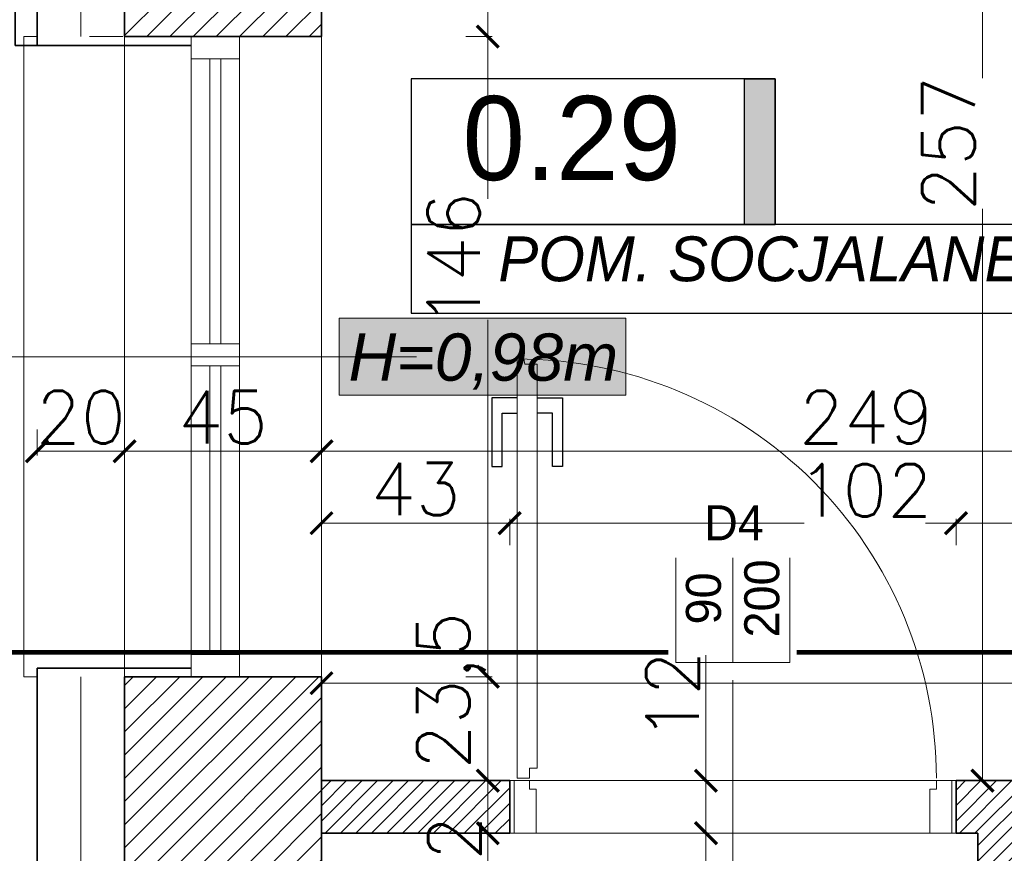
# Model space of a CAD drawing. Header units: millimetres. Extents: x -740 to 33545, y 5178 to 22494.
# Tile 106 of 250: x 8863 to 9088, y 11050 to 11240. Entities that reach past the tile are written whole.
import ezdxf
from ezdxf.lldxf.tags import DXFTag

# ---------------------------------------------------------------- set-up
doc = ezdxf.new("R2010")
doc.units = ezdxf.units.MM
doc.header["$MEASUREMENT"] = 0
doc.layers.get('Defpoints').update_dxf_attribs({"color": 252})
for name, color, linetype, lineweight in [('A_istniejÄ…ce Ĺ›ciany', 252, 'Continuous', 35), ('A_izolacja', 252, 'Continuous', 9), ('A_l.przerywana', 252, 'ICAD_ISO03W100', 9), ('A_okna wymieniane', 252, 'Continuous', 15), ('A_opisy', 252, 'Continuous', 15), ('A_projektowane sciany', 252, 'Continuous', 35), ('l.przerywana', 252, 'ICAD_ISO03W100', 5), ('l.widokowa', 252, 'Continuous', 15), ('l.wypeĹ‚nien', 252, 'Continuous', 5), ('wymiarowanie', 252, 'Continuous', 9)]:
    doc.layers.add(name, color=color, linetype=linetype, lineweight=lineweight)
for name, color, linetype in [('D-opis', 252, 'Continuous'), ('stolarka', 252, 'Continuous'), ('tabelki opis', 252, 'Continuous'), ('ULTRA-GASTRO TECHNOLOGIA', 252, 'Continuous')]:
    doc.layers.add(name, color=color, linetype=linetype)
doc.styles.add('ARIALL', font='GOTHIC.TTF', dxfattribs={"height": 40})
doc.styles.add('styl2', font='simplex.shx')
doc.linetypes.add('BATTING', pattern='A,0.00254,-2.54,[134,ltypeshp.shx,S=2.54,R=0,X=-2.54,Y=0],-5.08,[134,ltypeshp.shx,S=2.54,R=180,X=2.54,Y=0],-2.54', length=10.16254)
tags = doc.linetypes.add('DASH', pattern=[15, 10, -5]).pattern_tags.tags
tags[6:7] = [DXFTag(74, 4), DXFTag(75, 0), DXFTag(340, '0'), DXFTag(46, 0.0), DXFTag(50, 0.0), DXFTag(44, 0.0), DXFTag(45, 0.0)]
tags[4:5] = [DXFTag(74, 4), DXFTag(75, 0), DXFTag(340, '0'), DXFTag(46, 0.0), DXFTag(50, 0.0), DXFTag(44, 0.0), DXFTag(45, 0.0)]
tags = doc.linetypes.add('ICAD_ISO03W100', pattern=[30, 12, -18]).pattern_tags.tags
tags[6:7] = [DXFTag(74, 4), DXFTag(75, 0), DXFTag(340, '0'), DXFTag(46, 1.0), DXFTag(50, 0.0), DXFTag(44, 0.0), DXFTag(45, 0.0)]
tags[4:5] = [DXFTag(74, 4), DXFTag(75, 0), DXFTag(340, '0'), DXFTag(46, 1.0), DXFTag(50, 0.0), DXFTag(44, 0.0), DXFTag(45, 0.0)]
doc.dimstyles.new('Skala 1-50', dxfattribs={"dimtxt": 12, "dimasz": 5, "dimexe": 1, "dimexo": 1, "dimgap": 1.5, "dimtad": 1, "dimdec": 1, "dimrnd": 0.5, "dimtxsty": 'styl2', "dimblk": 'ARCHTICK', "dimcen": 5, "dimadec": 0, "dimazin": 0, "dimtfac": 1, "dimtdec": 1, "dimtmove": 1, "dimatfit": 3, "dimldrblk": 'ARCHTICK', "dimfxl": 0, "dimlwd": -1, "dimlwe": -1, "dimarcsym": 0})

# ---------------------------------------------------------------- blocks, each defined once
blk = doc.blocks.new('_ArchTick')
at = {"color": 0, "linetype": 'ByBlock', "const_width": 0.15}
blk.add_lwpolyline([(-0.5, -0.5), (0.5, 0.5)], dxfattribs=at)
blk = doc.blocks.new('*D1146')
at = {"layer": 'Defpoints', "color": 0}
for p in [(9235.19, 11088.59), (8932.19, 11067.32), (9235.19, 11050.67)]:
    blk.add_point(p, dxfattribs=at)
at = {"layer": 'wymiarowanie', "color": 0}
for p, q in [((8932.19, 11083.59), (8932.19, 11089.59)), ((8932.19, 11088.59), (9097.67, 11088.59)), ((9235.19, 11088.59), (9127.19, 11088.59)), ((9235.19, 11083.59), (9235.19, 11089.59))]:
    blk.add_line(p, q, dxfattribs=at)
at = {"layer": 'wymiarowanie', "color": 0, "xscale": 5, "yscale": 5, "zscale": 5, "rotation": 180}
blk.add_blockref('_ArchTick', (8932.19, 11088.59), dxfattribs=at)
at = {"layer": 'wymiarowanie', "color": 0, "xscale": 5, "yscale": 5, "zscale": 5}
blk.add_blockref('_ArchTick', (9235.19, 11088.59), dxfattribs=at)
at = {"layer": 'wymiarowanie', "color": 0, "insert": (9112.43, 11096.39), "char_height": 12, "attachment_point": 5, "style": 'styl2'}
blk.add_mtext('303', dxfattribs=at)
blk = doc.blocks.new('*D1301')
at = {"layer": 'Defpoints', "color": 0}
for p in [(9112.54, 11323.52), (9083.25, 11066.32), (9111.54, 11066.32)]:
    blk.add_point(p, dxfattribs=at)
at = {"layer": 'wymiarowanie', "color": 0}
for p, q in [((9088.25, 11323.52), (9082.25, 11323.52)), ((9083.25, 11323.52), (9083.25, 11226.77)), ((9083.25, 11066.32), (9083.25, 11196.95)), ((9088.25, 11066.32), (9082.25, 11066.32))]:
    blk.add_line(p, q, dxfattribs=at)
at = {"layer": 'wymiarowanie', "color": 0, "xscale": 5, "yscale": 5, "zscale": 5}
for p, rotation in [((9083.25, 11323.52), 90), ((9083.25, 11066.32), 270)]:
    blk.add_blockref('_ArchTick', p, dxfattribs=dict(at, rotation=rotation))
at = {"layer": 'wymiarowanie', "color": 0, "insert": (9075.45, 11211.86), "char_height": 12, "attachment_point": 5, "rotation": 90, "style": 'styl2'}
blk.add_mtext('257', dxfattribs=at)
blk = doc.blocks.new('*D2066')
at = {"layer": 'Defpoints', "color": 0}
for p in [(8618.8, 11254.3), (8867.19, 11254.3), (8877.19, 11234.3)]:
    blk.add_point(p, dxfattribs=at)
at = {"layer": 'wymiarowanie', "color": 0}
for p, q in [((8618.8, 11254.3), (8618.8, 11285.08)), ((8623.8, 11254.3), (8617.8, 11254.3)), ((8618.8, 11234.3), (8618.8, 11254.3)), ((8623.8, 11234.3), (8617.8, 11234.3))]:
    blk.add_line(p, q, dxfattribs=at)
at = {"layer": 'wymiarowanie', "color": 0, "xscale": 5, "yscale": 5, "zscale": 5}
for p, rotation in [((8618.8, 11254.3), 90), ((8618.8, 11234.3), 270)]:
    blk.add_blockref('_ArchTick', p, dxfattribs=dict(at, rotation=rotation))
at = {"layer": 'wymiarowanie', "color": 0, "insert": (8611, 11274.84), "char_height": 12, "attachment_point": 5, "rotation": 90, "style": 'styl2'}
blk.add_mtext('20', dxfattribs=at)
blk = doc.blocks.new('*D2067')
at = {"layer": 'Defpoints', "color": 0}
for p in [(8618.8, 11092.05), (8873.23, 11092.05), (8872.54, 10684.04)]:
    blk.add_point(p, dxfattribs=at)
at = {"layer": 'wymiarowanie', "color": 0}
for p, q in [((8623.8, 11092.05), (8617.8, 11092.05)), ((8618.8, 10684.04), (8618.8, 11092.05)), ((8623.8, 10684.04), (8617.8, 10684.04))]:
    blk.add_line(p, q, dxfattribs=at)
at = {"layer": 'wymiarowanie', "color": 0, "xscale": 5, "yscale": 5, "zscale": 5}
for p, rotation in [((8618.8, 11092.05), 90), ((8618.8, 10684.04), 270)]:
    blk.add_blockref('_ArchTick', p, dxfattribs=dict(at, rotation=rotation))
at = {"layer": 'wymiarowanie', "color": 0, "insert": (8611, 10888.05), "char_height": 12, "attachment_point": 5, "rotation": 90, "style": 'styl2'}
blk.add_mtext('408', dxfattribs=at)
blk = doc.blocks.new('*D2068')
at = {"layer": 'Defpoints', "color": 0}
for p in [(8618.8, 11234.3), (8872.63, 11234.3), (8873.23, 11092.05)]:
    blk.add_point(p, dxfattribs=at)
at = {"layer": 'wymiarowanie', "color": 0}
for p, q in [((8623.8, 11234.3), (8617.8, 11234.3)), ((8618.8, 11092.05), (8618.8, 11234.3)), ((8623.8, 11092.05), (8617.8, 11092.05))]:
    blk.add_line(p, q, dxfattribs=at)
at = {"layer": 'wymiarowanie', "color": 0, "xscale": 5, "yscale": 5, "zscale": 5}
for p, rotation in [((8618.8, 11234.3), 90), ((8618.8, 11092.05), 270)]:
    blk.add_blockref('_ArchTick', p, dxfattribs=dict(at, rotation=rotation))
at = {"layer": 'wymiarowanie', "color": 0, "insert": (8611.15, 11163.17), "char_height": 12, "attachment_point": 5, "rotation": 90, "style": 'styl2'}
blk.add_mtext('142', dxfattribs=at)
blk = doc.blocks.new('*D2264')
at = {"layer": 'Defpoints', "color": 0}
for p in [(9026.82, 11066.32), (9020.04, 11054.32), (9026.82, 11054.32)]:
    blk.add_point(p, dxfattribs=at)
at = {"layer": 'wymiarowanie', "color": 0}
for p, q in [((9020.04, 11066.32), (9020.04, 11094.95)), ((9025.04, 11066.32), (9019.04, 11066.32)), ((9020.04, 11066.32), (9020.04, 11054.32)), ((9025.04, 11054.32), (9019.04, 11054.32))]:
    blk.add_line(p, q, dxfattribs=at)
at = {"layer": 'wymiarowanie', "color": 0, "xscale": 5, "yscale": 5, "zscale": 5}
for p, rotation in [((9020.04, 11066.32), 90), ((9020.04, 11054.32), 270)]:
    blk.add_blockref('_ArchTick', p, dxfattribs=dict(at, rotation=rotation))
at = {"layer": 'wymiarowanie', "color": 0, "insert": (9012.39, 11085.69), "char_height": 12, "attachment_point": 5, "rotation": 90, "style": 'styl2'}
blk.add_mtext('12', dxfattribs=at)
blk = doc.blocks.new('*D2265')
at = {"layer": 'Defpoints', "color": 0}
for p in [(9039.21, 11054.32), (9020.04, 10946.52), (9039.21, 10946.52)]:
    blk.add_point(p, dxfattribs=at)
at = {"layer": 'wymiarowanie', "color": 0}
for p, q in [((9025.04, 11054.32), (9019.04, 11054.32)), ((9020.04, 11054.32), (9020.04, 10946.52)), ((9025.04, 10946.52), (9019.04, 10946.52))]:
    blk.add_line(p, q, dxfattribs=at)
at = {"layer": 'wymiarowanie', "color": 0, "xscale": 5, "yscale": 5, "zscale": 5}
for p, rotation in [((9020.04, 11054.32), 90), ((9020.04, 10946.52), 270)]:
    blk.add_blockref('_ArchTick', p, dxfattribs=dict(at, rotation=rotation))
at = {"layer": 'wymiarowanie', "color": 0, "insert": (9012.24, 11000.42), "char_height": 12, "attachment_point": 5, "rotation": 90, "style": 'styl2'}
blk.add_mtext('108', dxfattribs=at)
blk = doc.blocks.new('*D2520')
at = {"layer": 'Defpoints', "color": 0}
for p in [(8887.19, 11204.19), (8867.19, 11202.19), (8887.19, 11141.57)]:
    blk.add_point(p, dxfattribs=at)
at = {"layer": 'wymiarowanie', "color": 0}
for p, q in [((8867.19, 11146.57), (8867.19, 11140.57)), ((8887.19, 11146.57), (8887.19, 11140.57)), ((8867.19, 11141.57), (8887.19, 11141.57))]:
    blk.add_line(p, q, dxfattribs=at)
at = {"layer": 'wymiarowanie', "color": 0, "xscale": 5, "yscale": 5, "zscale": 5, "rotation": 180}
blk.add_blockref('_ArchTick', (8867.19, 11141.57), dxfattribs=at)
at = {"layer": 'wymiarowanie', "color": 0, "xscale": 5, "yscale": 5, "zscale": 5}
blk.add_blockref('_ArchTick', (8887.19, 11141.57), dxfattribs=at)
at = {"layer": 'wymiarowanie', "color": 0, "insert": (8877.19, 11149.37), "char_height": 12, "attachment_point": 5, "style": 'styl2'}
blk.add_mtext('20', dxfattribs=at)
blk = doc.blocks.new('*D2521')
at = {"layer": 'Defpoints', "color": 0}
for p in [(8887.19, 11204.19), (8932.19, 11204.19), (8932.19, 11141.57)]:
    blk.add_point(p, dxfattribs=at)
at = {"layer": 'wymiarowanie', "color": 0}
for p, q in [((8887.19, 11146.57), (8887.19, 11140.57)), ((8932.19, 11146.57), (8932.19, 11140.57)), ((8887.19, 11141.57), (8932.19, 11141.57))]:
    blk.add_line(p, q, dxfattribs=at)
at = {"layer": 'wymiarowanie', "color": 0, "xscale": 5, "yscale": 5, "zscale": 5, "rotation": 180}
blk.add_blockref('_ArchTick', (8887.19, 11141.57), dxfattribs=at)
at = {"layer": 'wymiarowanie', "color": 0, "xscale": 5, "yscale": 5, "zscale": 5}
blk.add_blockref('_ArchTick', (8932.19, 11141.57), dxfattribs=at)
at = {"layer": 'wymiarowanie', "color": 0, "insert": (8909.69, 11149.37), "char_height": 12, "attachment_point": 5, "style": 'styl2'}
blk.add_mtext('45', dxfattribs=at)
blk = doc.blocks.new('*D2522')
at = {"layer": 'Defpoints', "color": 0}
for p in [(8932.19, 11204.19), (9181.19, 11159.42), (9181.19, 11141.57)]:
    blk.add_point(p, dxfattribs=at)
at = {"layer": 'wymiarowanie', "color": 0}
for p, q in [((8932.19, 11146.57), (8932.19, 11140.57)), ((9181.19, 11146.57), (9181.19, 11140.57)), ((8932.19, 11141.57), (9181.19, 11141.57))]:
    blk.add_line(p, q, dxfattribs=at)
at = {"layer": 'wymiarowanie', "color": 0, "xscale": 5, "yscale": 5, "zscale": 5, "rotation": 180}
blk.add_blockref('_ArchTick', (8932.19, 11141.57), dxfattribs=at)
at = {"layer": 'wymiarowanie', "color": 0, "xscale": 5, "yscale": 5, "zscale": 5}
blk.add_blockref('_ArchTick', (9181.19, 11141.57), dxfattribs=at)
at = {"layer": 'wymiarowanie', "color": 0, "insert": (9056.69, 11149.37), "char_height": 12, "attachment_point": 5, "style": 'styl2'}
blk.add_mtext('249', dxfattribs=at)
blk = doc.blocks.new('*D2532')
at = {"layer": 'Defpoints', "color": 0}
for p in [(8975.19, 11125.14), (8932.19, 11066.32), (8975.19, 11066.32)]:
    blk.add_point(p, dxfattribs=at)
at = {"layer": 'wymiarowanie', "color": 0}
for p, q in [((8932.19, 11120.14), (8932.19, 11126.14)), ((8975.19, 11120.14), (8975.19, 11126.14)), ((8932.19, 11125.14), (8975.19, 11125.14))]:
    blk.add_line(p, q, dxfattribs=at)
at = {"layer": 'wymiarowanie', "color": 0, "xscale": 5, "yscale": 5, "zscale": 5, "rotation": 180}
blk.add_blockref('_ArchTick', (8932.19, 11125.14), dxfattribs=at)
at = {"layer": 'wymiarowanie', "color": 0, "xscale": 5, "yscale": 5, "zscale": 5}
blk.add_blockref('_ArchTick', (8975.19, 11125.14), dxfattribs=at)
at = {"layer": 'wymiarowanie', "color": 0, "insert": (8953.69, 11132.94), "char_height": 12, "attachment_point": 5, "style": 'styl2'}
blk.add_mtext('43', dxfattribs=at)
blk = doc.blocks.new('*D2533')
at = {"layer": 'Defpoints', "color": 0}
for p in [(9077.19, 11125.14), (8975.19, 11066.32), (9077.19, 11066.32)]:
    blk.add_point(p, dxfattribs=at)
at = {"layer": 'wymiarowanie', "color": 0}
for p, q in [((8975.19, 11120.14), (8975.19, 11126.14)), ((9077.19, 11120.14), (9077.19, 11126.14)), ((8975.19, 11125.14), (9042.47, 11125.14)), ((9077.19, 11125.14), (9070.24, 11125.14))]:
    blk.add_line(p, q, dxfattribs=at)
at = {"layer": 'wymiarowanie', "color": 0, "xscale": 5, "yscale": 5, "zscale": 5, "rotation": 180}
blk.add_blockref('_ArchTick', (8975.19, 11125.14), dxfattribs=at)
at = {"layer": 'wymiarowanie', "color": 0, "xscale": 5, "yscale": 5, "zscale": 5}
blk.add_blockref('_ArchTick', (9077.19, 11125.14), dxfattribs=at)
at = {"layer": 'wymiarowanie', "color": 0, "insert": (9056.36, 11132.65), "char_height": 12, "attachment_point": 5, "style": 'styl2'}
blk.add_mtext('102', dxfattribs=at)
blk = doc.blocks.new('*D2534')
at = {"layer": 'Defpoints', "color": 0}
for p in [(9235.19, 11125.14), (9077.19, 11066.32), (9235.19, 11066.32)]:
    blk.add_point(p, dxfattribs=at)
at = {"layer": 'wymiarowanie', "color": 0}
for p, q in [((9077.19, 11120.14), (9077.19, 11126.14)), ((9235.19, 11120.14), (9235.19, 11126.14)), ((9077.19, 11125.14), (9235.19, 11125.14))]:
    blk.add_line(p, q, dxfattribs=at)
at = {"layer": 'wymiarowanie', "color": 0, "xscale": 5, "yscale": 5, "zscale": 5, "rotation": 180}
blk.add_blockref('_ArchTick', (9077.19, 11125.14), dxfattribs=at)
at = {"layer": 'wymiarowanie', "color": 0, "xscale": 5, "yscale": 5, "zscale": 5}
blk.add_blockref('_ArchTick', (9235.19, 11125.14), dxfattribs=at)
at = {"layer": 'wymiarowanie', "color": 0, "insert": (9156.19, 11132.94), "char_height": 12, "attachment_point": 5, "style": 'styl2'}
blk.add_mtext('158', dxfattribs=at)
blk = doc.blocks.new('*D2696')
at = {"layer": 'Defpoints', "color": 0}
for p in [(8932.19, 11323.52), (8932.19, 11236.3), (8970.2, 11236.3)]:
    blk.add_point(p, dxfattribs=at)
at = {"layer": 'wymiarowanie', "color": 0}
for p, q in [((8965.2, 11323.52), (8971.2, 11323.52)), ((8970.2, 11323.52), (8970.2, 11236.3)), ((8965.2, 11236.3), (8971.2, 11236.3))]:
    blk.add_line(p, q, dxfattribs=at)
at = {"layer": 'wymiarowanie', "color": 0, "xscale": 5, "yscale": 5, "zscale": 5}
for p, rotation in [((8970.2, 11323.52), 90), ((8970.2, 11236.3), 270)]:
    blk.add_blockref('_ArchTick', p, dxfattribs=dict(at, rotation=rotation))
at = {"layer": 'wymiarowanie', "color": 0, "insert": (8962.4, 11279.91), "char_height": 12, "attachment_point": 5, "rotation": 90, "style": 'styl2'}
blk.add_mtext('87', dxfattribs=at)
blk = doc.blocks.new('*D2697')
at = {"layer": 'Defpoints', "color": 0}
for p in [(8932.19, 11236.3), (8932.19, 11090.05), (8970.2, 11090.05)]:
    blk.add_point(p, dxfattribs=at)
at = {"layer": 'wymiarowanie', "color": 0}
for p, q in [((8965.2, 11236.3), (8971.2, 11236.3)), ((8970.2, 11236.3), (8970.2, 11199.21)), ((8970.2, 11090.05), (8970.2, 11171.56)), ((8965.2, 11090.05), (8971.2, 11090.05))]:
    blk.add_line(p, q, dxfattribs=at)
at = {"layer": 'wymiarowanie', "color": 0, "xscale": 5, "yscale": 5, "zscale": 5}
for p, rotation in [((8970.2, 11236.3), 90), ((8970.2, 11090.05), 270)]:
    blk.add_blockref('_ArchTick', p, dxfattribs=dict(at, rotation=rotation))
at = {"layer": 'wymiarowanie', "color": 0, "insert": (8962.4, 11185.38), "char_height": 12, "attachment_point": 5, "rotation": 90, "style": 'styl2'}
blk.add_mtext('146', dxfattribs=at)
blk = doc.blocks.new('*D2698')
at = {"layer": 'Defpoints', "color": 0}
for p in [(8932.19, 11090.05), (8953.69, 11066.31), (8970.2, 11066.31)]:
    blk.add_point(p, dxfattribs=at)
at = {"layer": 'wymiarowanie', "color": 0}
for p, q in [((8965.2, 11090.05), (8971.2, 11090.05)), ((8970.2, 11090.05), (8970.2, 11066.31)), ((8965.2, 11066.31), (8971.2, 11066.31))]:
    blk.add_line(p, q, dxfattribs=at)
at = {"layer": 'wymiarowanie', "color": 0, "xscale": 5, "yscale": 5, "zscale": 5}
for p, rotation in [((8970.2, 11090.05), 90), ((8970.2, 11066.31), 270)]:
    blk.add_blockref('_ArchTick', p, dxfattribs=dict(at, rotation=rotation))
at = {"layer": 'wymiarowanie', "color": 0, "insert": (8961.85, 11086.88), "char_height": 12, "attachment_point": 5, "rotation": 90, "style": 'styl2'}
blk.add_mtext('23,5', dxfattribs=at)
blk = doc.blocks.new('*D2699')
at = {"layer": 'Defpoints', "color": 0}
for p in [(8953.69, 11066.31), (8948.63, 11054.32), (8970.2, 11054.32)]:
    blk.add_point(p, dxfattribs=at)
at = {"layer": 'wymiarowanie', "color": 0}
for p, q in [((8965.2, 11066.31), (8971.2, 11066.31)), ((8970.2, 11066.31), (8970.2, 11054.32)), ((8965.2, 11054.32), (8971.2, 11054.32))]:
    blk.add_line(p, q, dxfattribs=at)
at = {"layer": 'wymiarowanie', "color": 0, "xscale": 5, "yscale": 5, "zscale": 5}
for p, rotation in [((8970.2, 11066.31), 90), ((8970.2, 11054.32), 270)]:
    blk.add_blockref('_ArchTick', p, dxfattribs=dict(at, rotation=rotation))
at = {"layer": 'wymiarowanie', "color": 0, "insert": (8962.55, 11048.04), "char_height": 12, "attachment_point": 5, "rotation": 90, "style": 'styl2'}
blk.add_mtext('12', dxfattribs=at)
blk = doc.blocks.new('*D2700')
at = {"layer": 'Defpoints', "color": 0}
for p in [(8948.63, 11054.32), (8949.01, 10946.52), (8970.2, 10946.52)]:
    blk.add_point(p, dxfattribs=at)
at = {"layer": 'wymiarowanie', "color": 0}
for p, q in [((8965.2, 11054.32), (8971.2, 11054.32)), ((8970.2, 11054.32), (8970.2, 10946.52)), ((8965.2, 10946.52), (8971.2, 10946.52))]:
    blk.add_line(p, q, dxfattribs=at)
at = {"layer": 'wymiarowanie', "color": 0, "xscale": 5, "yscale": 5, "zscale": 5}
for p, rotation in [((8970.2, 11054.32), 90), ((8970.2, 10946.52), 270)]:
    blk.add_blockref('_ArchTick', p, dxfattribs=dict(at, rotation=rotation))
at = {"layer": 'wymiarowanie', "color": 0, "insert": (8962.4, 11000.42), "char_height": 12, "attachment_point": 5, "rotation": 90, "style": 'styl2'}
blk.add_mtext('108', dxfattribs=at)

msp = doc.modelspace()

# ---------------------------------------------------------------- hatches: boundary and pattern name
at = {"layer": 'A_opisy', "ltscale": 0.3}
msp.add_hatch(color=256, dxfattribs=at).paths.add_polyline_path([(8936.24, 11171.94), (9001.7, 11171.94), (9001.7, 11154.41), (8936.24, 11154.41)])
msp.add_hatch(color=256, dxfattribs=at).paths.add_polyline_path([(8936.24, 11171.94), (9001.7, 11171.94), (9001.7, 11154.41), (8936.24, 11154.41)])
msp.add_hatch(color=256, dxfattribs=at).paths.add_polyline_path([(8936.24, 11171.94), (9001.7, 11171.94), (9001.7, 11154.41), (8936.24, 11154.41)])
msp.add_hatch(color=256, dxfattribs=at).paths.add_polyline_path([(8936.24, 11171.94), (9001.7, 11171.94), (9001.7, 11154.41), (8936.24, 11154.41)])
at = {"layer": 'l.wypeĹ‚nien'}
h = msp.add_hatch(dxfattribs=at)
h.set_pattern_fill('ANSI31', color=256, scale=30, style=0)
edge = h.paths.add_edge_path()
edge.add_line((8932.19, 10920.7), (8932.19, 10978.67))
edge.add_line((8932.19, 10978.67), (8932.19, 11023.17))
edge.add_line((8932.19, 11023.17), (8932.19, 11086.55))
edge.add_line((8932.19, 11086.55), (8932.19, 11090.05))
edge.add_line((8932.19, 11090.05), (8887.19, 11090.05))
edge.add_line((8887.19, 11090.05), (8887.19, 10920.7))
edge.add_line((8887.19, 10920.7), (8932.19, 10920.7))
h.paths.add_polyline_path([(9644.52, 11095.63), (9645.19, 11095.63), (9645.19, 11322.32), (9879.19, 11322.32), (9879.19, 11234.32), (9924.19, 11234.32), (9924.19, 11368.7), (9592.09, 11368.7), (9506.19, 11368.7), (9506.19, 11323.52), (9604.19, 11323.52), (9604.19, 11095.63)])
h.paths.add_polyline_path([(8887.19, 10686.04), (8932.19, 10686.04), (8932.19, 10794.52), (9246.19, 10794.52), (9246.19, 10833.52), (9259.19, 10833.52), (9259.19, 10907.02), (9235.19, 10907.02), (9235.19, 10833.52), (8932.19, 10833.52), (8932.19, 10920.7), (8887.19, 10920.7)])
h.paths.add_polyline_path([(8975.77, 11323.52), (9235.19, 11323.52), (9259.19, 11323.52), (9360.94, 11323.52), (9360.94, 11368.7), (8975.77, 11368.7)])
h.paths.add_polyline_path([(8887.19, 11368.7), (8887.19, 11236.3), (8907.93, 11236.3), (8932.19, 11236.3), (8932.19, 11323.52), (8975.77, 11323.52), (8975.77, 11368.7)])
h.paths.add_polyline_path([(9604.19, 11095.63), (9644.52, 11095.63), (9644.52, 11090.06), (9645.19, 11090.06), (9645.19, 11005.43), (9612.19, 11005.43), (9612.19, 11018.43), (9604.19, 11018.43)])
h.paths.add_polyline_path([(9924.19, 11095.63), (9924.19, 11158.89), (9879.19, 11158.89), (9879.19, 11095.63)])
h.paths.add_polyline_path([(9246.19, 10833.52), (9246.19, 10794.52), (9266.19, 10794.52), (9266.19, 10833.52)])
h.paths.add_polyline_path([(9879.19, 11078.49), (9924.19, 11078.59), (9924.19, 11095.63), (9879.19, 11095.63)])
h.paths.add_polyline_path([(9259.19, 10907.02), (9259.19, 10927.02), (9250.18, 10927.02), (9235.19, 10927.02), (9235.19, 10907.02)])
h.paths.add_polyline_path([(9235.19, 11072.32), (9235.19, 11052.32), (9259.19, 11052.32), (9259.19, 11072.32)])
h.paths.add_polyline_path([(9235.19, 11029.02), (9250.18, 11029.02), (9259.19, 11029.02), (9259.19, 11035.15), (9259.19, 11049.02), (9235.19, 11049.02)])
h.paths.add_polyline_path([(9235.19, 11323.52), (9235.19, 11303.52), (9259.19, 11303.52), (9259.19, 11323.52)])
h.paths.add_polyline_path([(9235.19, 11186.92), (9259.19, 11186.92), (9259.19, 11186.92), (9259.19, 11191.52), (9259.19, 11199.52), (9259.19, 11199.52), (9235.19, 11199.52), (9235.19, 11191.52)])
h.paths.add_polyline_path([(9235.19, 11174.32), (9247.19, 11174.32), (9259.19, 11174.32), (9259.19, 11174.32), (9259.19, 11186.92), (9259.19, 11186.92), (9235.19, 11186.92), (9235.19, 11174.32)])
h.paths.add_polyline_path([(9259.19, 11049.02), (9259.19, 11051.92), (9259.19, 11052.32), (9235.19, 11052.32), (9235.19, 11049.02), (9259.19, 11049.02)])
h = msp.add_hatch(dxfattribs=at)
h.set_pattern_fill('ANSI31', color=256, scale=20, style=0)
h.paths.add_polyline_path([(9094.19, 10833.52), (9094.19, 11054.32), (9235.19, 11054.32), (9235.19, 11066.32), (9077.19, 11066.32), (9077.19, 11054.32), (9082.19, 11054.32), (9082.19, 10946.52), (9077.19, 10946.52), (9077.19, 10938.52), (9082.19, 10938.52), (9082.19, 10833.52), (9094.19, 10833.52)])
h.paths.add_polyline_path([(9384.19, 10958.52), (9451.64, 10958.52), (9451.64, 10966.52), (9392.19, 10966.52), (9392.19, 11081.52), (9604.19, 11081.52), (9604.19, 11089.52), (9392.19, 11089.52), (9392.19, 11094.52), (9384.19, 11094.52)])
h.paths.add_polyline_path([(9612.19, 11005.43), (9645.19, 11005.43), (9645.19, 10990.32), (9645.19, 10978.32), (9645.19, 10951.32), (9604.19, 10951.32), (9604.19, 10958.52), (9543.64, 10958.52), (9543.64, 10966.52), (9604.19, 10966.52), (9604.19, 11018.43), (9612.19, 11018.43)])
h.paths.add_polyline_path([(8932.19, 11054.32), (8975.19, 11054.32), (8975.19, 11066.32), (8932.19, 11066.32)])
h.paths.add_polyline_path([(8932.19, 10938.52), (8985.19, 10938.52), (8985.19, 10946.52), (8932.19, 10946.52)])
at = {"layer": 'tabelki opis'}
msp.add_hatch(color=256, dxfattribs=at).paths.add_polyline_path([(9035.83, 11193.41), (9035.83, 11226.68), (9028.87, 11226.68), (9028.87, 11193.41)])

# ---------------------------------------------------------------- linework, layer by layer
at = {"layer": 'A_istniejÄ…ce Ĺ›ciany'}
for points in [[(8887.19, 11368.7), (8887.19, 11236.3)], [(8932.19, 11323.52), (8932.19, 11236.3)], [(8887.19, 11236.3), (8907.93, 11236.3), (8932.19, 11236.3)], [(8913.43, 11236.3), (8932.19, 11236.3)], [(8932.19, 11090.05), (8887.19, 11090.05)], [(8887.19, 11090.05), (8887.19, 10686.04)], [(8913.43, 11090.05), (8932.19, 11090.05)], [(8932.19, 10833.52), (8932.19, 11090.05)], [(9082.19, 10946.52), (9082.19, 11054.32)]]:
    msp.add_lwpolyline(points, dxfattribs=at)
at = {"layer": 'A_izolacja', "lineweight": 35}
for p, q in [((8902.43, 11234.3), (8867.19, 11234.3)), ((8902.43, 11092.05), (8867.19, 11092.05))]:
    msp.add_line(p, q, dxfattribs=at)
for points in [[(9510.08, 11388.7), (8867.19, 11388.7), (8867.19, 11234.3)], [(8867.19, 11254.3), (8865.19, 11254.3), (8862.19, 11254.3), (8862.19, 11234.3), (8867.19, 11234.3)], [(8867.19, 11092.05), (8867.19, 10684.04)]]:
    msp.add_lwpolyline(points, dxfattribs=at)
at = {"layer": 'A_izolacja', "linetype": 'BATTING', "ltscale": 0.1}
for points in [[(9924.19, 11378.7), (8877.19, 11378.7), (8877.19, 11236.3)], [(8877.19, 11090.05), (8877.19, 10684.04)]]:
    msp.add_lwpolyline(points, dxfattribs=at)
at = {"layer": 'A_izolacja'}
msp.add_lwpolyline([(8879.2, 11236.3), (8886.82, 11236.3)], dxfattribs=at)
at = {"layer": 'A_l.przerywana', "lineweight": 13, "ltscale": 0.3}
for points in [[(8887.19, 11086.55), (8887.19, 11239.8)], [(8932.19, 11239.8), (8932.19, 11086.55)]]:
    msp.add_lwpolyline(points, dxfattribs=at)
at = {"layer": 'A_l.przerywana', "ltscale": 0.3}
for points in [[(8975.19, 11066.32), (8975.19, 11054.32)], [(9077.19, 11054.32), (9077.19, 11066.32)]]:
    msp.add_lwpolyline(points, dxfattribs=at)
at = {"layer": 'A_okna wymieniane', "linetype": 'Continuous', "lineweight": 15}
for points in [[(8902.43, 11236.3), (8902.43, 11231.22)], [(8913.43, 11231.22), (8913.43, 11236.3)], [(8902.43, 11231.22), (8913.43, 11231.22)], [(8906.66, 11231.22), (8906.66, 11166.14)], [(8909.2, 11231.22), (8906.66, 11231.22)], [(8909.2, 11166.14), (8909.2, 11231.22)], [(8902.43, 11166.14), (8902.43, 11161.06)], [(8913.43, 11166.14), (8902.43, 11166.14)], [(8906.66, 11166.14), (8909.2, 11166.14)], [(8913.43, 11161.06), (8913.43, 11166.14)], [(8902.43, 11161.06), (8913.43, 11161.06)], [(8906.66, 11161.06), (8906.66, 11095.13)], [(8909.2, 11161.06), (8906.66, 11161.06)], [(8909.2, 11095.13), (8909.2, 11161.06)], [(8902.43, 11095.13), (8902.43, 11090.05)], [(8913.43, 11095.13), (8902.43, 11095.13)], [(8906.66, 11095.13), (8909.2, 11095.13)], [(8913.43, 11090.05), (8913.43, 11095.13)], [(8902.43, 11090.05), (8913.43, 11090.05)]]:
    msp.add_lwpolyline(points, dxfattribs=at)
at = {"layer": 'A_okna wymieniane'}
msp.add_lwpolyline([(8913.43, 11236.3), (8907.93, 11236.3), (8902.43, 11236.3)], dxfattribs=at)
at = {"layer": 'A_okna wymieniane', "linetype": 'Continuous', "lineweight": 13}
for points in [[(8902.43, 11166.14), (8902.43, 11234.72)], [(8913.43, 11234.72), (8913.43, 11166.14)], [(8902.43, 11091.63), (8902.43, 11161.06)], [(8913.43, 11161.06), (8913.43, 11091.63)]]:
    msp.add_lwpolyline(points, dxfattribs=at)
at = {"layer": 'A_opisy'}
for p, q in [((8820.45, 11163.17), (8953.92, 11163.17)), ((9026.19, 11038.35), (9026.19, 11093.35))]:
    msp.add_line(p, q, dxfattribs=at)
at = {"layer": 'A_opisy', "ltscale": 0.3}
msp.add_lwpolyline([(8936.24, 11171.94), (9001.7, 11171.94), (9001.7, 11154.41), (8936.24, 11154.41)], close=True, dxfattribs=at)
msp.add_lwpolyline([(8936.24, 11171.94), (9001.7, 11171.94), (9001.7, 11154.41), (8936.24, 11154.41)], close=True, dxfattribs=at)
msp.add_lwpolyline([(8936.24, 11171.94), (9001.7, 11171.94), (9001.7, 11154.41), (8936.24, 11154.41)], close=True, dxfattribs=at)
msp.add_lwpolyline([(8936.24, 11171.94), (9001.7, 11171.94), (9001.7, 11154.41), (8936.24, 11154.41)], close=True, dxfattribs=at)
at = {"layer": 'A_projektowane sciany'}
for p, q in [((8932.19, 11066.32), (8975.19, 11066.32)), ((8975.19, 11066.32), (8975.19, 11054.32)), ((9235.19, 11066.32), (9077.19, 11066.32)), ((9077.19, 11066.32), (9077.19, 11054.32)), ((8932.19, 11054.32), (8975.19, 11054.32)), ((9077.19, 11054.32), (9082.19, 11054.32))]:
    msp.add_line(p, q, dxfattribs=at)
at = {"layer": 'D-opis', "linetype": 'DASH', "lineweight": 0, "ltscale": 2.5, "const_width": 1}
msp.add_lwpolyline([(10251.78, 11095.63), (8796.61, 11095.63)], dxfattribs=at)
at = {"layer": 'l.przerywana', "ltscale": 0.3}
for points in [[(9077.19, 11066.32), (8975.19, 11066.32)], [(9077.19, 11054.32), (8975.19, 11054.32)]]:
    msp.add_lwpolyline(points, dxfattribs=at)
at = {"layer": 'l.widokowa'}
msp.add_lwpolyline([(8867.19, 11236.3), (8864.19, 11236.3), (8864.19, 11090.05), (8867.19, 11090.05)], dxfattribs=at)
at = {"layer": 'stolarka', "lineweight": 9}
for points in [[(8979.72, 11066.89), (8976.94, 11066.89), (8976.94, 11162.66), (8978.44, 11162.65), (8978.62, 11161.5), (8981.46, 11161.5), (8981.46, 11069.19), (8979.72, 11069.19), (8979.72, 11066.89)], [(8896.61, 11095.63), (8796.61, 11095.63)]]:
    msp.add_lwpolyline(points, dxfattribs=at)
at = {"layer": 'stolarka'}
for points in [[(8976.94, 11153.74), (8971.13, 11153.74), (8971.13, 11138.08), (8973.45, 11138.08), (8973.45, 11150.26), (8976.94, 11150.26)], [(8981.46, 11153.74), (8987.26, 11153.74), (8987.26, 11138.08), (8984.94, 11138.08), (8984.94, 11150.26), (8981.46, 11150.26)]]:
    msp.add_lwpolyline(points, dxfattribs=at)
at = {"layer": 'stolarka', "linetype": 'ICAD_ISO03W100', "lineweight": 13, "ltscale": 0.3}
msp.add_arc((8976.93, 11066.89), 95.77, 0.0003, 90.0531, dxfattribs=at)
at = {"layer": 'tabelki opis'}
for points in [[(9035.83, 11226.68), (8952.67, 11226.68), (8952.67, 11193.41), (9035.83, 11193.41), (9035.83, 11226.68)], [(8952.67, 11173.14), (9117.4, 11173.14), (9117.4, 11193.41), (8952.67, 11193.41), (8952.67, 11173.14)]]:
    msp.add_lwpolyline(points, dxfattribs=at)
msp.add_lwpolyline([(9035.83, 11193.41), (9028.87, 11193.41), (9028.87, 11226.68), (9035.83, 11226.68)], close=True, dxfattribs=at)
at = {"layer": 'ULTRA-GASTRO TECHNOLOGIA', "linetype": 'Continuous', "lineweight": 13}
for points in [[(8981.24, 11064.34), (8979.72, 11064.34), (8979.72, 11066.32), (8976.19, 11066.32), (8976.19, 11054.32), (8981.24, 11054.32), (8981.24, 11064.34)], [(9071.19, 11064.34), (9072.7, 11064.34), (9072.7, 11066.32), (9076.24, 11066.32), (9076.24, 11054.32), (9071.19, 11054.32), (9071.19, 11064.34)]]:
    msp.add_lwpolyline(points, dxfattribs=at)

# ---------------------------------------------------------------- texts
at = {"layer": 'A_opisy', "ltscale": 0.3, "insert": (8938.36, 11168.48), "char_height": 10.8, "width": 109.7533, "attachment_point": 1, "style": 'ARIALL'}
msp.add_mtext('{\\fArial|b0|i1|c238|p34;H=0,98m}', dxfattribs=at)
at = {"layer": 'tabelki opis', "attachment_point": 1}
for s, insert, char_height, width in [('{\\fCentury Gothic|b0|i0|c238|p34;0.29}', (8964.4, 11222.72), 19.2, 56.7), ('\\pi19.92960;{\\fCentury Gothic|b0|i1|c238|p34;POM. SOCJALANE}', (8952.67, 11190.65), 10.24, 164.736)]:
    msp.add_mtext(s, dxfattribs=dict(at, insert=insert, char_height=char_height, width=width))

# ---------------------------------------------------------------- dimensions: what is measured, and where the dimension line sits
at = {"layer": 'wymiarowanie'}
for base, p1, p2, picture, middle in [((8970.2, 11236.3), (8932.19, 11323.52), (8932.19, 11236.3), '*D2696', (8962.4, 11279.91)), ((8618.8028, 11234.2962), (8873.2284, 11092.0496), (8872.6313, 11234.2962), '*D2068', (8611.1528, 11163.1729)), ((8618.8, 11092.05), (8872.54, 10684.04), (8873.23, 11092.05), '*D2067', (8611, 10888.05)), ((8970.2, 10946.52), (8948.63, 11054.32), (8949.01, 10946.52), '*D2700', (8962.4, 11000.42)), ((9020.04, 10946.52), (9039.21, 11054.32), (9039.21, 10946.52), '*D2265', (9012.24, 11000.42))]:
    dim = msp.add_linear_dim(base=base, p1=p1, p2=p2, angle=90, dimstyle='Skala 1-50', dxfattribs=at)
    dim.commit()
    dim.dimension.update_dxf_attribs({"geometry": picture, "text_midpoint": middle})
for base, p1, p2, picture, middle in [((9083.25, 11066.32), (9112.54, 11323.52), (9111.54, 11066.32), '*D1301', (9083.25, 11211.86)), ((8618.8, 11254.3), (8877.19, 11234.3), (8867.19, 11254.3), '*D2066', (8618.8, 11274.84)), ((8970.199, 11090.0496), (8932.1855, 11236.2962), (8932.1855, 11090.0496), '*D2697', (8970.199, 11185.3812)), ((8970.2, 11066.31), (8932.19, 11090.05), (8953.69, 11066.31), '*D2698', (8970.2, 11086.88)), ((8970.2, 11054.32), (8953.69, 11066.31), (8948.63, 11054.32), '*D2699', (8970.2, 11048.04))]:
    dim = msp.add_linear_dim(base=base, p1=p1, p2=p2, angle=90, dimstyle='Skala 1-50', dxfattribs=at)
    dim.commit()
    dim.dimension.update_dxf_attribs({"geometry": picture, "text_midpoint": middle, "dimtype": 160})
for base, p1, p2, picture, middle in [((8887.19, 11141.57), (8867.19, 11202.19), (8887.19, 11204.19), '*D2520', (8877.19, 11141.57)), ((9235.19, 11088.59), (8932.19, 11067.32), (9235.19, 11050.67), '*D1146', (9112.43, 11088.59))]:
    dim = msp.add_linear_dim(base=base, p1=p1, p2=p2, dimstyle='Skala 1-50', dxfattribs=at)
    dim.commit()
    dim.dimension.update_dxf_attribs({"geometry": picture, "text_midpoint": middle, "dimtype": 160})
for base, p1, p2, picture, middle in [((8932.19, 11141.57), (8887.19, 11204.19), (8932.19, 11204.19), '*D2521', (8909.69, 11149.37)), ((9181.19, 11141.57), (8932.19, 11204.19), (9181.19, 11159.42), '*D2522', (9056.69, 11149.37)), ((8975.19, 11125.14), (8932.19, 11066.32), (8975.19, 11066.32), '*D2532', (8953.69, 11132.94)), ((9235.19, 11125.14), (9077.19, 11066.32), (9235.19, 11066.32), '*D2534', (9156.19, 11132.94))]:
    dim = msp.add_linear_dim(base=base, p1=p1, p2=p2, dimstyle='Skala 1-50', dxfattribs=at)
    dim.commit()
    dim.dimension.update_dxf_attribs({"geometry": picture, "text_midpoint": middle})

# ---------------------------------------------------------------- next in the draw order: texts
at = {"layer": 'A_opisy', "ltscale": 0.3, "insert": (9026.19, 11106.35), "char_height": 8, "width": 26, "attachment_point": 5, "rotation": 90, "bg_fill": 2}
msp.add_mtext('\\pi3.19200;{\\fCentury Gothic|b0|i0|c238|p0;90}\\P{\\fCentury Gothic|b0|i0|c238|p0;200}', dxfattribs=at)

# ---------------------------------------------------------------- next in the draw order: linework, layer by layer
at = {"layer": 'A_opisy', "lineweight": 30, "ltscale": 0.3}
msp.add_lwpolyline([(9013.19, 11132.35), (9039.19, 11132.35), (9039.19, 11119.35), (9013.19, 11119.35)], close=True, dxfattribs=at)
at = {"layer": 'A_opisy', "ltscale": 0.3}
for points in [[(9026.19, 11119.35), (9026.19, 11093.35), (9013.19, 11093.35), (9013.19, 11119.35)], [(9039.19, 11119.35), (9039.19, 11093.35), (9026.19, 11093.35), (9026.19, 11119.35)]]:
    msp.add_lwpolyline(points, close=True, dxfattribs=at)

# ---------------------------------------------------------------- next in the draw order: dimensions: what is measured, and where the dimension line sits
at = {"layer": 'wymiarowanie'}
dim = msp.add_linear_dim(base=(9020.04, 11054.32), p1=(9026.82, 11066.32), p2=(9026.82, 11054.32), angle=90, dimstyle='Skala 1-50', dxfattribs=at)
dim.commit()
dim.dimension.update_dxf_attribs({"geometry": '*D2264', "text_midpoint": (9015.3, 11085.69), "dimtype": 160})

# ---------------------------------------------------------------- next in the draw order: texts
at = {"layer": 'A_opisy', "ltscale": 0.3, "insert": (9026.44, 11125.23), "char_height": 8, "width": 26, "attachment_point": 5, "bg_fill": 2}
msp.add_mtext('{\\fCentury Gothic|b0|i0|c238|p0;D4}', dxfattribs=at)

# ---------------------------------------------------------------- next in the draw order: dimensions: what is measured, and where the dimension line sits
at = {"layer": 'wymiarowanie'}
dim = msp.add_linear_dim(base=(9077.19, 11125.14), p1=(8975.19, 11066.32), p2=(9077.19, 11066.32), dimstyle='Skala 1-50', dxfattribs=at)
dim.commit()
dim.dimension.update_dxf_attribs({"geometry": '*D2533', "text_midpoint": (9056.36, 11124.85), "dimtype": 160})

doc.saveas('drawing.dxf')
